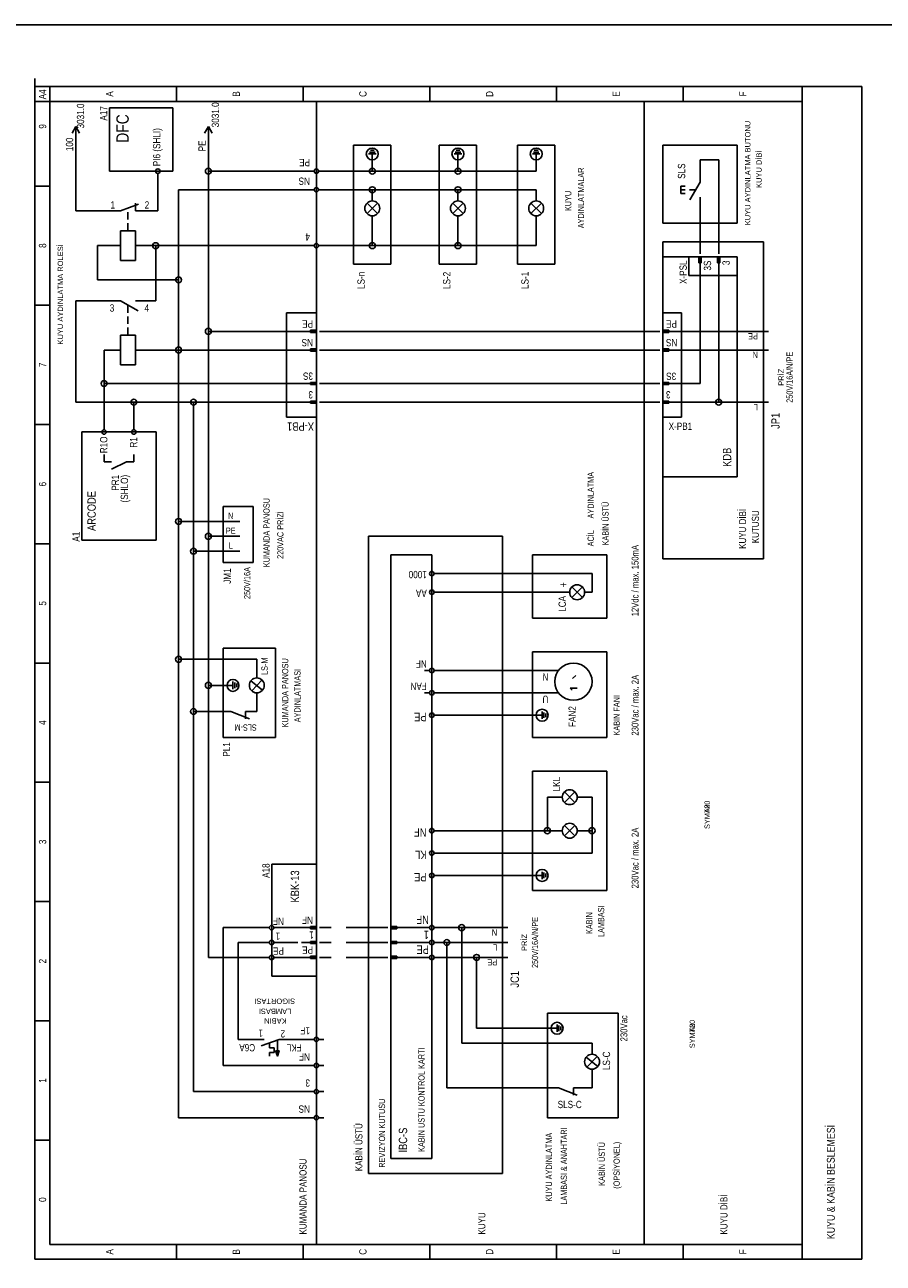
# Model space of a CAD drawing. Header units: centimetres. Extents: x 0 to 15545, y -30 to 2970.
# Tile 31 of 31: x 14129 to 14822, y 1971 to 2970. Entities that reach past the tile are written whole.
import ezdxf
from ezdxf.enums import TextEntityAlignment as Align

# ---------------------------------------------------------------- set-up
doc = ezdxf.new("R2010")
doc.units = ezdxf.units.CM
for name, color, linetype in [('ASN-CERCEVE', 7, 'CONTINUOUS'), ('ASN-ELEKTRIK', 3, 'CONTINUOUS'), ('ASN-ELEKTRIK-YAZI', 4, 'CONTINUOUS')]:
    doc.layers.add(name, color=color, linetype=linetype)
doc.styles.get("Standard").update_dxf_attribs({"font": 'arial.ttf', "width": 0.8})

msp = doc.modelspace()

# ---------------------------------------------------------------- linework, layer by layer
at = {"layer": 'ASN-CERCEVE'}
for points in [[(0, 0), (15545, 0), (15545, 2970), (0, 2970)], [(100, 0), (15520, 0), (15520, 2970), (100, 2970)]]:
    msp.add_lwpolyline(points, close=True, dxfattribs=at)
at = {"layer": 'ASN-ELEKTRIK'}
for p, q in [((14137.28, 2920.2), (14137.28, 2926.57)), ((14137.28, 1974.44), (14137.28, 2920.2)), ((14137.28, 2920.2), (14804.44, 2920.2)), ((14149.3, 1986.47), (14149.3, 2920.2)), ((14251.48, 2920.2), (14251.48, 2908.18)), ((14353.66, 2920.2), (14353.66, 2908.18)), ((14455.84, 2920.2), (14455.84, 2908.18)), ((14558.02, 2908.18), (14558.02, 2920.2)), ((14660.19, 2908.18), (14660.19, 2920.2)), ((14756.36, 1974.44), (14756.36, 2920.2)), ((14804.44, 2920.2), (14804.44, 1974.44)), ((14137.28, 2908.18), (14756.36, 2908.18)), ((14364.42, 1986.47), (14364.42, 2908.18)), ((14628.88, 1986.47), (14628.88, 2908.18)), ((14197.39, 2903.06), (14248.48, 2903.06)), ((14197.39, 2851.97), (14197.39, 2903.06)), ((14248.48, 2903.06), (14248.48, 2851.97)), ((14170.34, 2888.04), (14167.33, 2882.63)), ((14170.34, 2888.04), (14173.35, 2882.63)), ((14170.34, 2876.02), (14170.34, 2888.04)), ((14277.27, 2888.04), (14274.26, 2882.63)), ((14277.27, 2851.97), (14277.27, 2888.04)), ((14277.27, 2888.04), (14280.27, 2882.63)), ((14170.34, 2882.03), (14170.34, 2876.02)), ((14170.34, 2820.06), (14170.34, 2876.02)), ((14394.47, 2776.84), (14394.47, 2873.01)), ((14394.47, 2873.01), (14424.52, 2873.01)), ((14411.75, 2867.3), (14407.24, 2867.3)), ((14411, 2868.8), (14408, 2868.8)), ((14424.52, 2873.01), (14424.52, 2776.84)), ((14463.59, 2776.84), (14463.59, 2873.01)), ((14463.59, 2873.01), (14493.65, 2873.01)), ((14480.87, 2867.3), (14476.37, 2867.3)), ((14480.12, 2868.8), (14477.12, 2868.8)), ((14493.65, 2873.01), (14493.65, 2776.84)), ((14526.7, 2776.84), (14526.7, 2873.01)), ((14526.7, 2873.01), (14556.76, 2873.01)), ((14543.98, 2867.3), (14539.48, 2867.3)), ((14543.23, 2868.8), (14540.23, 2868.8)), ((14556.76, 2873.01), (14556.76, 2776.84)), ((14643.91, 2809.9), (14643.91, 2873.01)), ((14643.91, 2873.01), (14704.01, 2873.01)), ((14704.01, 2873.01), (14704.01, 2809.9)), ((14412.5, 2865.8), (14406.49, 2865.8)), ((14409.5, 2865.8), (14409.5, 2854.98)), ((14481.62, 2865.8), (14475.61, 2865.8)), ((14478.62, 2865.8), (14478.62, 2854.98)), ((14544.73, 2865.8), (14538.72, 2865.8)), ((14541.73, 2865.8), (14541.73, 2854.98)), ((14673.96, 2860.99), (14688.99, 2860.99)), ((14673.96, 2848.97), (14673.96, 2860.99)), ((14688.99, 2860.99), (14688.99, 2788.86)), ((14248.48, 2851.97), (14197.39, 2851.97)), ((14236.46, 2845.96), (14236.46, 2850.17)), ((14358.41, 2851.97), (14277.27, 2851.97)), ((14277.27, 2722.75), (14277.27, 2851.97)), ((14358.41, 2851.97), (14362.62, 2851.97)), ((14366.22, 2851.97), (14370.43, 2851.97)), ((14409.5, 2851.97), (14370.43, 2851.97)), ((14409.5, 2854.98), (14409.5, 2851.97)), ((14478.62, 2851.97), (14409.5, 2851.97)), ((14478.62, 2854.98), (14478.62, 2851.97)), ((14541.73, 2851.97), (14478.62, 2851.97)), ((14541.73, 2854.98), (14541.73, 2851.97)), ((14673.96, 2842.96), (14673.96, 2848.97)), ((14149.3, 2839.95), (14137.28, 2839.95)), ((14236.46, 2820.06), (14236.46, 2845.96)), ((14253.23, 2707.72), (14253.23, 2836.95)), ((14358.41, 2836.95), (14253.23, 2836.95)), ((14358.41, 2836.95), (14362.62, 2836.95)), ((14366.22, 2836.95), (14370.43, 2836.95)), ((14409.5, 2836.95), (14370.43, 2836.95)), ((14409.5, 2836.95), (14409.5, 2833.94)), ((14478.62, 2836.95), (14409.5, 2836.95)), ((14478.62, 2836.95), (14478.62, 2833.94)), ((14541.73, 2836.95), (14478.62, 2836.95)), ((14541.73, 2836.95), (14541.73, 2833.94)), ((14658.33, 2833.94), (14658.33, 2839.95)), ((14658.33, 2839.95), (14661.94, 2839.95)), ((14658.33, 2836.95), (14661.94, 2836.95)), ((14665.54, 2836.95), (14670.49, 2836.95)), ((14673.96, 2842.96), (14665.75, 2828.74)), ((14409.5, 2833.94), (14409.5, 2827.93)), ((14478.62, 2833.94), (14478.62, 2827.93)), ((14541.73, 2833.94), (14541.73, 2827.93)), ((14658.33, 2833.94), (14661.94, 2833.94)), ((14673.96, 2830.94), (14673.96, 2824.93)), ((14203.4, 2820.06), (14170.34, 2820.06)), ((14206.4, 2820.06), (14200.39, 2820.06)), ((14206.4, 2820.06), (14220.83, 2825.31)), ((14212.41, 2821.92), (14212.41, 2822.24)), ((14212.41, 2812.91), (14212.41, 2818.92)), ((14218.42, 2820.06), (14218.42, 2826.07)), ((14218.42, 2820.06), (14224.43, 2820.06)), ((14224.43, 2820.06), (14236.46, 2820.06)), ((14413.75, 2817.67), (14405.25, 2826.17)), ((14413.75, 2826.17), (14405.25, 2817.67)), ((14482.87, 2817.67), (14474.37, 2826.17)), ((14482.87, 2826.17), (14474.37, 2817.67)), ((14545.98, 2817.67), (14537.48, 2826.17)), ((14545.98, 2826.17), (14537.48, 2817.67)), ((14673.96, 2788.86), (14673.96, 2824.93)), ((14212.41, 2803.89), (14212.41, 2809.9)), ((14409.5, 2815.91), (14409.5, 2809.9)), ((14409.5, 2809.9), (14409.5, 2791.87)), ((14478.62, 2815.91), (14478.62, 2809.9)), ((14478.62, 2791.87), (14478.62, 2809.9)), ((14541.73, 2815.91), (14541.73, 2809.9)), ((14541.73, 2809.9), (14541.73, 2791.87)), ((14704.01, 2809.9), (14643.91, 2809.9)), ((14206.4, 2803.89), (14218.42, 2803.89)), ((14206.4, 2779.85), (14206.4, 2803.89)), ((14218.42, 2803.89), (14218.42, 2779.85)), ((14187.86, 2764.29), (14187.86, 2791.87)), ((14200.39, 2791.87), (14187.86, 2791.87)), ((14206.4, 2791.87), (14200.39, 2791.87)), ((14218.42, 2791.87), (14224.43, 2791.87)), ((14353.66, 2791.87), (14221.43, 2791.87)), ((14234.75, 2747.45), (14234.75, 2791.87)), ((14358.41, 2791.87), (14328.17, 2791.87)), ((14358.41, 2791.87), (14362.62, 2791.87)), ((14366.22, 2791.87), (14370.43, 2791.87)), ((14409.5, 2791.87), (14370.43, 2791.87)), ((14478.62, 2791.87), (14409.5, 2791.87)), ((14541.73, 2791.87), (14478.62, 2791.87)), ((14643.91, 2794.87), (14725.05, 2794.87)), ((14643.91, 2782.85), (14643.91, 2794.87)), ((14673.96, 2785.26), (14673.96, 2788.86)), ((14688.99, 2785.26), (14688.99, 2788.86)), ((14725.05, 2794.87), (14725.05, 2539.43)), ((14218.42, 2779.85), (14206.4, 2779.85)), ((14424.52, 2776.84), (14394.47, 2776.84)), ((14493.65, 2776.84), (14463.59, 2776.84)), ((14556.76, 2776.84), (14526.7, 2776.84)), ((14643.91, 2605.54), (14643.91, 2782.85)), ((14643.91, 2782.85), (14704.01, 2782.85)), ((14664.94, 2782.85), (14704.01, 2782.85)), ((14664.94, 2767.83), (14664.94, 2782.85)), ((14673.06, 2782.85), (14674.86, 2782.85)), ((14673.06, 2778.05), (14673.06, 2782.85)), ((14673.06, 2778.05), (14674.86, 2778.05)), ((14673.36, 2778.05), (14673.36, 2782.85)), ((14673.66, 2778.05), (14673.66, 2782.85)), ((14673.96, 2773.84), (14673.96, 2782.85)), ((14674.26, 2778.05), (14674.26, 2782.85)), ((14674.56, 2778.05), (14674.56, 2782.85)), ((14674.86, 2778.05), (14674.86, 2782.85)), ((14688.08, 2782.85), (14689.89, 2782.85)), ((14688.08, 2778.05), (14688.08, 2782.85)), ((14688.08, 2778.05), (14689.89, 2778.05)), ((14688.38, 2778.05), (14688.38, 2782.85)), ((14688.69, 2778.05), (14688.69, 2782.85)), ((14688.99, 2773.84), (14688.99, 2782.85)), ((14689.29, 2778.05), (14689.29, 2782.85)), ((14689.59, 2778.05), (14689.59, 2782.85)), ((14689.89, 2778.05), (14689.89, 2782.85)), ((14704.01, 2782.85), (14704.01, 2767.83)), ((14704.01, 2782.85), (14704.01, 2605.54)), ((14704.01, 2767.83), (14664.94, 2767.83)), ((14673.96, 2773.84), (14673.96, 2770.83)), ((14673.96, 2770.83), (14673.96, 2680.68)), ((14688.99, 2773.84), (14688.99, 2770.83)), ((14688.99, 2770.83), (14688.99, 2665.65)), ((14253.23, 2764.29), (14187.86, 2764.29)), ((14170.34, 2665.65), (14170.34, 2747.45)), ((14203.4, 2747.45), (14170.34, 2747.45)), ((14206.4, 2747.45), (14200.39, 2747.45)), ((14206.4, 2747.45), (14220.62, 2739.24)), ((14218.42, 2747.45), (14224.43, 2747.45)), ((14224.43, 2747.45), (14234.75, 2747.45)), ((14149.3, 2743.79), (14137.28, 2743.79)), ((14212.41, 2737.77), (14212.41, 2743.79)), ((14212.41, 2737.77), (14212.41, 2739.53)), ((14340.38, 2653.63), (14340.38, 2737.77)), ((14340.38, 2737.77), (14364.42, 2737.77)), ((14364.42, 2737.77), (14364.42, 2653.63)), ((14643.91, 2653.63), (14643.91, 2737.77)), ((14643.91, 2737.77), (14658.93, 2737.77)), ((14658.93, 2737.77), (14658.93, 2653.63)), ((14212.41, 2728.76), (14212.41, 2734.77)), ((14206.4, 2719.74), (14218.42, 2719.74)), ((14206.4, 2695.7), (14206.4, 2719.74)), ((14212.41, 2719.74), (14212.41, 2725.75)), ((14218.42, 2719.74), (14218.42, 2695.7)), ((14352.4, 2722.75), (14277.27, 2722.75)), ((14277.27, 2557.46), (14277.27, 2722.75)), ((14355.4, 2722.75), (14352.4, 2722.75)), ((14355.4, 2722.75), (14364.42, 2722.75)), ((14359.61, 2723.65), (14364.42, 2723.65)), ((14359.61, 2723.65), (14359.61, 2721.85)), ((14359.61, 2723.35), (14364.42, 2723.35)), ((14359.61, 2723.05), (14364.42, 2723.05)), ((14359.61, 2722.45), (14364.42, 2722.45)), ((14359.61, 2722.15), (14364.42, 2722.15)), ((14359.61, 2721.85), (14364.42, 2721.85)), ((14364.42, 2723.65), (14364.42, 2721.85)), ((14366.82, 2722.75), (14370.43, 2722.75)), ((14637.9, 2722.75), (14370.43, 2722.75)), ((14641.5, 2722.75), (14637.9, 2722.75)), ((14643.91, 2721.85), (14643.91, 2723.65)), ((14648.72, 2723.65), (14643.91, 2723.65)), ((14648.72, 2723.35), (14643.91, 2723.35)), ((14648.72, 2723.05), (14643.91, 2723.05)), ((14652.92, 2722.75), (14643.91, 2722.75)), ((14648.72, 2722.45), (14643.91, 2722.45)), ((14648.72, 2722.15), (14643.91, 2722.15)), ((14648.72, 2721.85), (14643.91, 2721.85)), ((14648.72, 2721.85), (14648.72, 2723.65)), ((14652.92, 2722.75), (14655.93, 2722.75)), ((14655.93, 2722.75), (14719.04, 2722.75)), ((14729.26, 2722.75), (14719.04, 2722.75)), ((14193.12, 2680.68), (14193.12, 2707.72)), ((14206.4, 2707.72), (14193.12, 2707.72)), ((14218.42, 2707.72), (14253.23, 2707.72)), ((14253.23, 2569.48), (14253.23, 2707.72)), ((14352.4, 2707.72), (14253.23, 2707.72)), ((14355.4, 2707.72), (14352.4, 2707.72)), ((14355.4, 2707.72), (14364.42, 2707.72)), ((14359.61, 2708.62), (14364.42, 2708.62)), ((14359.61, 2708.62), (14359.61, 2706.82)), ((14359.61, 2708.32), (14364.42, 2708.32)), ((14359.61, 2708.02), (14364.42, 2708.02)), ((14359.61, 2707.42), (14364.42, 2707.42)), ((14359.61, 2707.12), (14364.42, 2707.12)), ((14359.61, 2706.82), (14364.42, 2706.82)), ((14364.42, 2708.62), (14364.42, 2706.82)), ((14366.82, 2707.72), (14370.43, 2707.72)), ((14637.9, 2707.72), (14370.43, 2707.72)), ((14641.5, 2707.72), (14637.9, 2707.72)), ((14643.91, 2706.82), (14643.91, 2708.62)), ((14648.72, 2708.62), (14643.91, 2708.62)), ((14648.72, 2708.32), (14643.91, 2708.32)), ((14648.72, 2708.02), (14643.91, 2708.02)), ((14652.92, 2707.72), (14643.91, 2707.72)), ((14648.72, 2707.42), (14643.91, 2707.42)), ((14648.72, 2707.12), (14643.91, 2707.12)), ((14648.72, 2706.82), (14643.91, 2706.82)), ((14648.72, 2706.82), (14648.72, 2708.62)), ((14652.92, 2707.72), (14655.93, 2707.72)), ((14655.93, 2707.72), (14719.04, 2707.72)), ((14729.26, 2707.72), (14719.04, 2707.72)), ((14218.42, 2695.7), (14206.4, 2695.7)), ((14352.4, 2680.68), (14193.12, 2680.68)), ((14193.12, 2647.62), (14193.12, 2680.68)), ((14355.4, 2680.68), (14352.4, 2680.68)), ((14355.4, 2680.68), (14364.42, 2680.68)), ((14359.61, 2681.58), (14364.42, 2681.58)), ((14359.61, 2681.58), (14359.61, 2679.77)), ((14359.61, 2681.28), (14364.42, 2681.28)), ((14359.61, 2680.98), (14364.42, 2680.98)), ((14359.61, 2680.37), (14364.42, 2680.37)), ((14359.61, 2680.07), (14364.42, 2680.07)), ((14359.61, 2679.77), (14364.42, 2679.77)), ((14364.42, 2681.58), (14364.42, 2679.77)), ((14366.82, 2680.68), (14370.43, 2680.68)), ((14637.9, 2680.68), (14370.43, 2680.68)), ((14641.5, 2680.68), (14637.9, 2680.68)), ((14643.91, 2679.77), (14643.91, 2681.58)), ((14648.72, 2681.58), (14643.91, 2681.58)), ((14648.72, 2681.28), (14643.91, 2681.28)), ((14648.72, 2680.98), (14643.91, 2680.98)), ((14652.92, 2680.68), (14643.91, 2680.68)), ((14648.72, 2680.37), (14643.91, 2680.37)), ((14648.72, 2680.07), (14643.91, 2680.07)), ((14648.72, 2679.77), (14643.91, 2679.77)), ((14648.72, 2679.77), (14648.72, 2681.58)), ((14652.92, 2680.68), (14655.93, 2680.68)), ((14673.96, 2680.68), (14655.93, 2680.68)), ((14217.16, 2665.65), (14170.34, 2665.65)), ((14217.16, 2647.62), (14217.16, 2665.65)), ((14265.25, 2665.65), (14217.16, 2665.65)), ((14265.25, 2545.44), (14265.25, 2665.65)), ((14352.4, 2665.65), (14265.25, 2665.65)), ((14355.4, 2665.65), (14352.4, 2665.65)), ((14355.4, 2665.65), (14364.42, 2665.65)), ((14359.61, 2666.55), (14364.42, 2666.55)), ((14359.61, 2666.55), (14359.61, 2664.75)), ((14359.61, 2666.25), (14364.42, 2666.25)), ((14359.61, 2665.95), (14364.42, 2665.95)), ((14359.61, 2665.35), (14364.42, 2665.35)), ((14359.61, 2665.05), (14364.42, 2665.05)), ((14359.61, 2664.75), (14364.42, 2664.75)), ((14364.42, 2666.55), (14364.42, 2664.75)), ((14366.82, 2665.65), (14370.43, 2665.65)), ((14637.9, 2665.65), (14370.43, 2665.65)), ((14641.5, 2665.65), (14637.9, 2665.65)), ((14643.91, 2664.75), (14643.91, 2666.55)), ((14648.72, 2666.55), (14643.91, 2666.55)), ((14648.72, 2666.25), (14643.91, 2666.25)), ((14648.72, 2665.95), (14643.91, 2665.95)), ((14652.92, 2665.65), (14643.91, 2665.65)), ((14648.72, 2665.35), (14643.91, 2665.35)), ((14648.72, 2665.05), (14643.91, 2665.05)), ((14648.72, 2664.75), (14643.91, 2664.75)), ((14648.72, 2664.75), (14648.72, 2666.55)), ((14652.92, 2665.65), (14655.93, 2665.65)), ((14688.99, 2665.65), (14655.93, 2665.65)), ((14719.04, 2665.65), (14688.99, 2665.65)), ((14729.26, 2665.65), (14719.04, 2665.65)), ((14149.3, 2647.62), (14137.28, 2647.62)), ((14193.12, 2647.62), (14193.12, 2643.41)), ((14217.16, 2647.62), (14217.16, 2643.41)), ((14364.42, 2653.63), (14340.38, 2653.63)), ((14658.93, 2653.63), (14643.91, 2653.63)), ((14175.09, 2554.46), (14175.09, 2641.61)), ((14175.09, 2641.61), (14235.19, 2641.61)), ((14235.19, 2641.61), (14235.19, 2554.46)), ((14193.12, 2623.58), (14193.12, 2617.57)), ((14199.13, 2617.57), (14193.12, 2617.57)), ((14211.15, 2617.57), (14199.13, 2611.55)), ((14217.16, 2617.57), (14211.15, 2617.57)), ((14217.16, 2617.57), (14217.16, 2623.58)), ((14704.01, 2605.54), (14643.91, 2605.54)), ((14643.91, 2539.43), (14643.91, 2605.54)), ((14289.29, 2581.5), (14313.33, 2581.5)), ((14289.29, 2536.42), (14289.29, 2581.5)), ((14313.33, 2581.5), (14313.33, 2536.42)), ((14289.29, 2569.48), (14253.23, 2569.48)), ((14253.23, 2458.29), (14253.23, 2569.48)), ((14292.29, 2569.48), (14289.29, 2569.48)), ((14302.51, 2569.48), (14292.29, 2569.48)), ((14289.29, 2557.46), (14277.27, 2557.46)), ((14277.27, 2437.25), (14277.27, 2557.46)), ((14292.29, 2557.46), (14289.29, 2557.46)), ((14302.51, 2557.46), (14292.29, 2557.46)), ((14406.49, 2043.56), (14406.49, 2557.46)), ((14406.49, 2557.46), (14514.68, 2557.46)), ((14514.68, 2557.46), (14514.68, 2043.56)), ((14149.3, 2551.45), (14137.28, 2551.45)), ((14235.19, 2554.46), (14175.09, 2554.46)), ((14289.29, 2545.44), (14265.25, 2545.44)), ((14265.25, 2416.21), (14265.25, 2545.44)), ((14292.29, 2545.44), (14289.29, 2545.44)), ((14302.51, 2545.44), (14292.29, 2545.44)), ((14424.52, 2055.59), (14424.52, 2542.43)), ((14424.52, 2542.43), (14457.58, 2542.43)), ((14457.58, 2542.43), (14457.58, 2055.59)), ((14538.72, 2491.35), (14538.72, 2542.43)), ((14538.72, 2542.43), (14598.83, 2542.43)), ((14598.83, 2542.43), (14598.83, 2491.35)), ((14725.05, 2539.43), (14643.91, 2539.43)), ((14313.33, 2536.42), (14289.29, 2536.42)), ((14463.59, 2527.41), (14459.39, 2527.41)), ((14586.81, 2527.41), (14463.59, 2527.41)), ((14586.81, 2527.41), (14586.81, 2512.38)), ((14463.59, 2512.38), (14459.39, 2512.38)), ((14562.77, 2512.38), (14463.59, 2512.38)), ((14568.78, 2512.38), (14562.77, 2512.38)), ((14570.54, 2508.13), (14579.04, 2516.63)), ((14579.04, 2508.13), (14570.54, 2516.63)), ((14586.81, 2512.38), (14580.8, 2512.38)), ((14598.83, 2491.35), (14538.72, 2491.35)), ((14289.29, 2395.18), (14289.29, 2467.3)), ((14289.29, 2467.3), (14331.36, 2467.3)), ((14331.36, 2467.3), (14331.36, 2395.18)), ((14289.29, 2458.29), (14253.23, 2458.29)), ((14253.23, 2088.64), (14253.23, 2458.29)), ((14289.53, 2458.29), (14289.29, 2458.29)), ((14304.32, 2458.29), (14289.29, 2458.29)), ((14304.32, 2458.29), (14316.34, 2458.29)), ((14316.34, 2449.27), (14316.34, 2458.29)), ((14538.72, 2395.18), (14538.72, 2464.3)), ((14538.72, 2464.3), (14598.83, 2464.3)), ((14598.83, 2464.3), (14598.83, 2395.18)), ((14149.3, 2455.28), (14137.28, 2455.28)), ((14316.34, 2449.27), (14316.34, 2443.26)), ((14455.78, 2449.27), (14451.57, 2449.27)), ((14463.59, 2449.27), (14459.39, 2449.27)), ((14547.74, 2449.27), (14463.59, 2449.27)), ((14559.64, 2449.27), (14547.74, 2449.27)), ((14289.29, 2437.25), (14277.27, 2437.25)), ((14277.27, 2217.87), (14277.27, 2437.25)), ((14289.53, 2437.25), (14289.29, 2437.25)), ((14297.1, 2437.25), (14289.29, 2437.25)), ((14297.1, 2434.25), (14297.1, 2440.26)), ((14298.61, 2435), (14298.61, 2439.51)), ((14300.11, 2435.75), (14300.11, 2438.75)), ((14320.9, 2433.4), (14311.53, 2440.86)), ((14320.42, 2441.58), (14312.25, 2432.92)), ((14571.1, 2442.82), (14573.62, 2445.34)), ((14316.34, 2425.23), (14316.34, 2431.24)), ((14455.78, 2431.24), (14451.57, 2431.24)), ((14463.59, 2431.24), (14459.39, 2431.24)), ((14463.59, 2431.24), (14547.74, 2431.24)), ((14559.64, 2431.24), (14547.74, 2431.24)), ((14570.7, 2433.4), (14569.02, 2435.09)), ((14569.02, 2435.09), (14574.91, 2435.09)), ((14316.34, 2425.23), (14316.34, 2416.21)), ((14289.29, 2416.21), (14265.25, 2416.21)), ((14265.25, 2109.68), (14265.25, 2416.21)), ((14295.3, 2416.21), (14289.29, 2416.21)), ((14289.53, 2416.21), (14289.29, 2416.21)), ((14295.3, 2416.21), (14310.33, 2410.2)), ((14307.32, 2416.21), (14307.32, 2410.2)), ((14307.32, 2416.21), (14310.33, 2416.21)), ((14310.33, 2416.21), (14316.34, 2416.21)), ((14463.59, 2413.21), (14459.39, 2413.21)), ((14463.59, 2413.21), (14535.72, 2413.21)), ((14546.54, 2413.21), (14535.72, 2413.21)), ((14546.54, 2410.2), (14546.54, 2416.21)), ((14548.04, 2410.96), (14548.04, 2415.46)), ((14549.54, 2411.71), (14549.54, 2414.71)), ((14331.36, 2395.18), (14289.29, 2395.18)), ((14598.83, 2395.18), (14538.72, 2395.18)), ((14538.72, 2271.96), (14538.72, 2368.13)), ((14538.72, 2368.13), (14598.83, 2368.13)), ((14598.83, 2368.13), (14598.83, 2271.96)), ((14149.3, 2359.11), (14137.28, 2359.11)), ((14556.76, 2347.09), (14550.74, 2347.09)), ((14550.74, 2347.09), (14550.74, 2320.05)), ((14562.77, 2347.09), (14556.76, 2347.09)), ((14564.53, 2342.84), (14573.03, 2351.34)), ((14573.03, 2342.84), (14564.53, 2351.34)), ((14580.8, 2347.09), (14574.79, 2347.09)), ((14580.8, 2347.09), (14586.81, 2347.09)), ((14586.81, 2320.05), (14586.81, 2347.09)), ((14463.59, 2320.05), (14459.39, 2320.05)), ((14550.74, 2320.05), (14463.59, 2320.05)), ((14556.76, 2320.05), (14550.74, 2320.05)), ((14562.77, 2320.05), (14556.76, 2320.05)), ((14564.53, 2315.8), (14573.03, 2324.3)), ((14573.03, 2315.8), (14564.53, 2324.3)), ((14580.8, 2320.05), (14574.79, 2320.05)), ((14586.81, 2320.05), (14580.8, 2320.05)), ((14586.81, 2302.02), (14586.81, 2320.05)), ((14463.59, 2302.02), (14459.39, 2302.02)), ((14586.81, 2302.02), (14463.59, 2302.02)), ((14328.36, 2202.84), (14328.36, 2293)), ((14328.36, 2293), (14364.42, 2293)), ((14364.42, 2293), (14364.42, 2202.84)), ((14463.59, 2283.98), (14459.39, 2283.98)), ((14463.59, 2283.98), (14535.72, 2283.98)), ((14546.54, 2283.98), (14535.72, 2283.98)), ((14546.54, 2280.98), (14546.54, 2286.99)), ((14548.04, 2281.73), (14548.04, 2286.24)), ((14549.54, 2282.48), (14549.54, 2285.49)), ((14598.83, 2271.96), (14538.72, 2271.96)), ((14149.3, 2262.95), (14137.28, 2262.95)), ((14322.35, 2241.91), (14289.29, 2241.91)), ((14289.29, 2130.72), (14289.29, 2241.91)), ((14322.35, 2241.91), (14326.55, 2241.91)), ((14330.16, 2241.91), (14334.37, 2241.91)), ((14334.37, 2241.91), (14352.4, 2241.91)), ((14355.4, 2241.91), (14352.4, 2241.91)), ((14355.4, 2241.91), (14364.42, 2241.91)), ((14359.61, 2242.81), (14364.42, 2242.81)), ((14359.61, 2242.81), (14359.61, 2241.01)), ((14359.61, 2242.51), (14364.42, 2242.51)), ((14359.61, 2242.21), (14364.42, 2242.21)), ((14359.61, 2241.61), (14364.42, 2241.61)), ((14359.61, 2241.31), (14364.42, 2241.31)), ((14359.61, 2241.01), (14364.42, 2241.01)), ((14364.42, 2242.81), (14364.42, 2241.01)), ((14366.82, 2241.91), (14370.43, 2241.91)), ((14376.44, 2241.91), (14370.43, 2241.91)), ((14388.46, 2241.91), (14394.47, 2241.91)), ((14394.47, 2241.91), (14391.47, 2241.91)), ((14418.51, 2241.91), (14394.47, 2241.91)), ((14422.12, 2241.91), (14418.51, 2241.91)), ((14424.52, 2241.01), (14424.52, 2242.81)), ((14429.33, 2242.81), (14424.52, 2242.81)), ((14429.33, 2242.51), (14424.52, 2242.51)), ((14429.33, 2242.21), (14424.52, 2242.21)), ((14433.54, 2241.91), (14424.52, 2241.91)), ((14429.33, 2241.61), (14424.52, 2241.61)), ((14429.33, 2241.31), (14424.52, 2241.31)), ((14429.33, 2241.01), (14424.52, 2241.01)), ((14429.33, 2241.01), (14429.33, 2242.81)), ((14433.54, 2241.91), (14436.55, 2241.91)), ((14436.55, 2241.91), (14451.57, 2241.91)), ((14451.57, 2241.91), (14455.78, 2241.91)), ((14459.39, 2241.91), (14463.59, 2241.91)), ((14481.62, 2241.91), (14463.59, 2241.91)), ((14481.62, 2148.75), (14481.62, 2241.91)), ((14508.67, 2241.91), (14481.62, 2241.91)), ((14518.89, 2241.91), (14508.67, 2241.91)), ((14322.35, 2229.89), (14301.31, 2229.89)), ((14301.31, 2151.75), (14301.31, 2229.89)), ((14322.35, 2229.89), (14326.55, 2229.89)), ((14330.16, 2229.89), (14334.37, 2229.89)), ((14334.37, 2229.89), (14349.39, 2229.89)), ((14355.4, 2229.89), (14352.4, 2229.89)), ((14355.4, 2229.89), (14364.42, 2229.89)), ((14359.61, 2230.79), (14364.42, 2230.79)), ((14359.61, 2230.79), (14359.61, 2228.99)), ((14359.61, 2230.49), (14364.42, 2230.49)), ((14359.61, 2230.19), (14364.42, 2230.19)), ((14359.61, 2229.59), (14364.42, 2229.59)), ((14359.61, 2229.29), (14364.42, 2229.29)), ((14359.61, 2228.99), (14364.42, 2228.99)), ((14364.42, 2230.79), (14364.42, 2228.99)), ((14366.82, 2229.89), (14370.43, 2229.89)), ((14376.44, 2229.89), (14370.43, 2229.89)), ((14388.46, 2229.89), (14394.47, 2229.89)), ((14394.47, 2229.89), (14391.47, 2229.89)), ((14418.51, 2229.89), (14394.47, 2229.89)), ((14422.12, 2229.89), (14418.51, 2229.89)), ((14424.52, 2228.99), (14424.52, 2230.79)), ((14429.33, 2230.79), (14424.52, 2230.79)), ((14429.33, 2230.49), (14424.52, 2230.49)), ((14429.33, 2230.19), (14424.52, 2230.19)), ((14433.54, 2229.89), (14424.52, 2229.89)), ((14429.33, 2229.59), (14424.52, 2229.59)), ((14429.33, 2229.29), (14424.52, 2229.29)), ((14429.33, 2228.99), (14424.52, 2228.99)), ((14429.33, 2228.99), (14429.33, 2230.79)), ((14433.54, 2229.89), (14436.55, 2229.89)), ((14436.55, 2229.89), (14451.57, 2229.89)), ((14451.57, 2229.89), (14455.78, 2229.89)), ((14459.39, 2229.89), (14463.59, 2229.89)), ((14469.6, 2229.89), (14463.59, 2229.89)), ((14469.6, 2112.69), (14469.6, 2229.89)), ((14508.67, 2229.89), (14469.6, 2229.89)), ((14518.89, 2229.89), (14508.67, 2229.89)), ((14322.35, 2217.87), (14277.27, 2217.87)), ((14322.35, 2217.87), (14326.55, 2217.87)), ((14330.16, 2217.87), (14334.37, 2217.87)), ((14334.37, 2217.87), (14352.4, 2217.87)), ((14355.4, 2217.87), (14352.4, 2217.87)), ((14355.4, 2217.87), (14364.42, 2217.87)), ((14359.61, 2218.77), (14364.42, 2218.77)), ((14359.61, 2218.77), (14359.61, 2216.97)), ((14359.61, 2218.47), (14364.42, 2218.47)), ((14359.61, 2218.17), (14364.42, 2218.17)), ((14359.61, 2217.57), (14364.42, 2217.57)), ((14359.61, 2217.27), (14364.42, 2217.27)), ((14364.42, 2218.77), (14364.42, 2216.97)), ((14366.82, 2217.87), (14370.43, 2217.87)), ((14376.44, 2217.87), (14370.43, 2217.87)), ((14388.46, 2217.87), (14394.47, 2217.87)), ((14394.47, 2217.87), (14391.47, 2217.87)), ((14418.51, 2217.87), (14394.47, 2217.87)), ((14422.12, 2217.87), (14418.51, 2217.87)), ((14424.52, 2216.97), (14424.52, 2218.77)), ((14429.33, 2218.77), (14424.52, 2218.77)), ((14429.33, 2218.47), (14424.52, 2218.47)), ((14429.33, 2218.17), (14424.52, 2218.17)), ((14433.54, 2217.87), (14424.52, 2217.87)), ((14429.33, 2217.57), (14424.52, 2217.57)), ((14429.33, 2217.27), (14424.52, 2217.27)), ((14429.33, 2216.97), (14429.33, 2218.77)), ((14433.54, 2217.87), (14436.55, 2217.87)), ((14436.55, 2217.87), (14451.57, 2217.87)), ((14451.57, 2217.87), (14455.78, 2217.87)), ((14459.39, 2217.87), (14463.59, 2217.87)), ((14493.65, 2217.87), (14463.59, 2217.87)), ((14493.65, 2160.77), (14493.65, 2217.87)), ((14508.67, 2217.87), (14493.65, 2217.87)), ((14518.89, 2217.87), (14508.67, 2217.87)), ((14359.61, 2216.97), (14364.42, 2216.97)), ((14429.33, 2216.97), (14424.52, 2216.97)), ((14364.42, 2202.84), (14328.36, 2202.84)), ((14550.74, 2088.64), (14550.74, 2172.79)), ((14550.74, 2172.79), (14607.84, 2172.79)), ((14607.84, 2172.79), (14607.84, 2088.64)), ((14149.3, 2166.78), (14137.28, 2166.78)), ((14550.74, 2160.77), (14493.65, 2160.77)), ((14558.56, 2160.77), (14550.74, 2160.77)), ((14550.99, 2160.77), (14550.74, 2160.77)), ((14558.56, 2157.76), (14558.56, 2163.77)), ((14560.06, 2158.52), (14560.06, 2163.02)), ((14561.56, 2159.27), (14561.56, 2162.27)), ((14316.34, 2151.75), (14301.31, 2151.75)), ((14322.35, 2151.75), (14316.34, 2151.75)), ((14334.37, 2151.75), (14319.94, 2146.5)), ((14326.67, 2144.9), (14326.67, 2148.89)), ((14332.93, 2151.03), (14332.93, 2138.29)), ((14334.37, 2151.75), (14340.38, 2151.75)), ((14358.41, 2151.75), (14340.38, 2151.75)), ((14358.41, 2151.75), (14362.62, 2151.75)), ((14361.41, 2151.75), (14358.41, 2151.75)), ((14366.22, 2151.75), (14370.43, 2151.75)), ((14550.74, 2148.75), (14481.62, 2148.75)), ((14550.99, 2148.75), (14550.74, 2148.75)), ((14580.8, 2148.75), (14550.74, 2148.75)), ((14580.8, 2148.75), (14586.81, 2148.75)), ((14586.81, 2145.74), (14586.81, 2148.75)), ((14330.28, 2144.9), (14326.67, 2144.9)), ((14326.67, 2141.3), (14330.28, 2141.3)), ((14326.67, 2138.29), (14326.67, 2141.3)), ((14330.28, 2141.3), (14330.28, 2144.9)), ((14332.93, 2138.29), (14331.48, 2142.62)), ((14331.48, 2142.62), (14334.37, 2142.62)), ((14332.93, 2138.29), (14334.37, 2142.62)), ((14591.38, 2129.88), (14582, 2137.33)), ((14590.89, 2138.05), (14582.72, 2129.39)), ((14586.81, 2145.74), (14586.81, 2139.73)), ((14358.41, 2130.72), (14289.29, 2130.72)), ((14358.41, 2130.72), (14362.62, 2130.72)), ((14366.22, 2130.72), (14370.43, 2130.72)), ((14586.81, 2121.7), (14586.81, 2127.71)), ((14586.81, 2121.7), (14586.81, 2112.69)), ((14358.41, 2109.68), (14265.25, 2109.68)), ((14358.41, 2109.68), (14362.62, 2109.68)), ((14361.41, 2109.68), (14358.41, 2109.68)), ((14366.22, 2109.68), (14370.43, 2109.68)), ((14550.74, 2112.69), (14469.6, 2112.69)), ((14559.76, 2112.69), (14550.74, 2112.69)), ((14550.99, 2112.69), (14550.74, 2112.69)), ((14559.76, 2112.69), (14574.79, 2106.67)), ((14571.78, 2112.69), (14571.78, 2106.67)), ((14571.78, 2112.69), (14574.79, 2112.69)), ((14574.79, 2112.69), (14586.81, 2112.69)), ((14358.41, 2088.64), (14253.23, 2088.64)), ((14358.41, 2088.64), (14362.62, 2088.64)), ((14366.22, 2088.64), (14370.43, 2088.64)), ((14607.84, 2088.64), (14550.74, 2088.64)), ((14149.3, 2070.61), (14137.28, 2070.61)), ((14457.58, 2055.59), (14424.52, 2055.59)), ((14514.68, 2043.56), (14406.49, 2043.56)), ((14149.3, 1986.47), (14756.36, 1986.47)), ((14251.48, 1986.47), (14251.48, 1974.44)), ((14353.66, 1986.47), (14353.66, 1974.44)), ((14455.84, 1986.47), (14455.84, 1974.44)), ((14558.02, 1974.44), (14558.02, 1986.47)), ((14660.19, 1974.44), (14660.19, 1986.47)), ((14756.36, 1974.44), (14756.36, 1986.47)), ((14804.44, 1974.44), (14137.28, 1974.44)), ((14774.39, 1974.44), (14804.44, 1974.44))]:
    msp.add_line(p, q, dxfattribs=at)
msp.add_lwpolyline([(14331.48, 2142.62), (14334.37, 2142.62), (14332.93, 2138.29), (14331.48, 2142.62)], dxfattribs=at)
for centre, radius in [((14409.5, 2865.8), 4.81), ((14478.62, 2865.8), 4.81), ((14541.73, 2865.8), 4.81), ((14236.46, 2851.97), 1.8), ((14277.27, 2851.97), 2.4), ((14364.42, 2851.97), 1.8), ((14409.5, 2851.97), 2.4), ((14478.62, 2851.97), 2.4), ((14364.42, 2836.95), 1.8), ((14409.5, 2836.95), 2.4), ((14478.62, 2836.95), 2.4), ((14409.5, 2821.92), 6.01), ((14478.62, 2821.92), 6.01), ((14541.73, 2821.92), 6.01), ((14234.75, 2791.87), 2.4), ((14364.42, 2791.87), 1.8), ((14409.5, 2791.87), 2.4), ((14478.62, 2791.87), 2.4), ((14253.23, 2764.29), 2.4), ((14277.27, 2722.75), 2.4), ((14253.23, 2707.72), 2.4), ((14193.12, 2680.68), 2.4), ((14217.16, 2665.65), 2.4), ((14265.25, 2665.65), 2.4), ((14688.99, 2665.65), 2.4), ((14193.12, 2641.61), 1.8), ((14217.16, 2641.61), 1.8), ((14253.23, 2569.48), 2.4), ((14277.27, 2557.46), 2.4), ((14265.25, 2545.44), 2.4), ((14457.58, 2527.41), 1.8), ((14574.79, 2512.38), 6.01), ((14457.58, 2512.38), 1.8), ((14253.23, 2458.29), 2.4), ((14457.58, 2449.27), 1.8), ((14571.78, 2440.26), 15.03), ((14277.27, 2437.25), 2.4), ((14297.1, 2437.25), 4.81), ((14316.34, 2437.25), 6.01), ((14457.58, 2431.24), 1.8), ((14265.25, 2416.21), 2.4), ((14546.54, 2413.21), 4.81), ((14457.58, 2413.21), 1.8), ((14568.78, 2347.09), 6.01), ((14457.58, 2320.05), 1.8), ((14550.74, 2320.05), 2.4), ((14568.78, 2320.05), 6.01), ((14586.81, 2320.05), 2.4), ((14457.58, 2302.02), 1.8), ((14546.54, 2283.98), 4.81), ((14457.58, 2283.98), 1.8), ((14328.36, 2241.91), 1.8), ((14457.58, 2241.91), 1.8), ((14481.62, 2241.91), 2.4), ((14328.36, 2229.89), 1.8), ((14457.58, 2229.89), 1.8), ((14469.6, 2229.89), 2.4), ((14328.36, 2217.87), 1.8), ((14457.58, 2217.87), 1.8), ((14493.65, 2217.87), 2.4), ((14558.56, 2160.77), 4.81), ((14364.42, 2151.75), 1.8), ((14586.81, 2133.72), 6.01), ((14364.42, 2130.72), 1.8), ((14364.42, 2109.68), 1.8), ((14364.42, 2088.64), 1.8)]:
    msp.add_circle(centre, radius, dxfattribs=at)

# ---------------------------------------------------------------- texts
at = {"layer": 'ASN-ELEKTRIK-YAZI', "width": 0.8}
for s, height, rotation, p in [('A4', 5.89, 90, (14146.42, 2909.86)), ('3031.0', 5.89, 90, (14285.86, 2887.28)), ('3031.0', 5.89, 90, (14177.04, 2886.36)), ('PI6 (SHLI)', 5.89, 90, (14238.5, 2855.94)), ('KUYU AYDINLATMA BUTONU', 4.3275, 90, (14714.59, 2808.34)), ('KUYU DİBİ', 4.328, 90, (14723.61, 2838.39)), ('PE', 5.89, 180, (14359.25, 2861.83)), ('SLS', 5.89, 90, (14661.94, 2845.72)), ('NS', 5.89, 180, (14359.25, 2846.8)), ('4', 5.89, 180, (14359.25, 2801.73)), ('KUYU AYDINLATMA ROLESİ', 4.3275, 90, (14160, 2712.12)), ('4', 5.89, 360, (14225.76, 2738.67)), ('PE', 5.89, 180, (14361.66, 2731.64)), ('NS', 5.89, 180, (14361.66, 2716.62)), ('PE', 5.049, 180, (14720.6, 2721.31)), ('N', 5.05, 180, (14720.6, 2706.28)), ('3S', 5.89, 180, (14361.66, 2689.57)), ('3', 5.89, 180, (14361.66, 2674.54)), ('L', 5.05, 180, (14720.6, 2664.21)), ('X-PB1', 6.732, 180, (14362.5, 2649.3)), ('KDB', 6.732, 90, (14699.08, 2613.48)), ('AYDINLATMA', 5.049, 90, (14588.23, 2571.86)), ('ARCODE', 6.732, 90, (14186.39, 2561.79)), ('KABİN ÜSTÜ', 5.049, 90, (14600.15, 2550.13)), ('KUYU DİBİ', 5.77, 90, (14711.1, 2547.36)), ('KUTUSU', 5.77, 90, (14721.49, 2551.91)), ('A1', 5.89, 90, (14173.41, 2553.13)), ('ACİL', 5.049, 90, (14588.23, 2549.36)), ('12Vdc / max. 150mA', 5.5537, 90, (14624.29, 2492.93)), ('1000', 5.89, 180, (14453.5, 2529.57)), ('AA', 5.89, 180, (14453.5, 2514.55)), ('LS-M', 5.049, 90, (14325.11, 2445.69)), ('NF', 5.89, 180, (14453.5, 2457.45)), ('N', 5.89, 180, (14551.59, 2446.99)), ('FAN', 5.89, 180, (14453.5, 2439.41)), ('230Vac / max. 2A', 5.5537, 90, (14624.29, 2396.76)), ('U', 5.89, 180, (14551.59, 2428.96)), ('KABIN FANI', 5.049, 90, (14609.17, 2396.86)), ('PE', 6.732, 180, (14453.25, 2415.13)), ('LKL', 5.89, 90, (14561.08, 2351.78)), ('SYMT80', 4.207, 90, (14681.77, 2321.46)), ('SYMA2', 4.207, 90, (14681.77, 2321.46)), ('NF', 6.732, 180, (14453.25, 2321.97)), ('230Vac / max. 2A', 5.5537, 90, (14624.29, 2273.55)), ('KL', 6.732, 180, (14453.25, 2303.94)), ('PE', 6.732, 180, (14453.25, 2285.91)), ('NF', 5.89, 180, (14338.21, 2249.96)), ('NF', 5.89, 180, (14361.66, 2250.81)), ('NF', 6.732, 180, (14455.18, 2251.53)), ('1', 5.89, 180, (14335.21, 2237.94)), ('1', 5.89, 180, (14362.26, 2238.79)), ('1', 6.73, 180, (14455.18, 2239.51)), ('N', 5.05, 180, (14510.23, 2240.47)), ('PE', 6.732, 180, (14455.18, 2227.49)), ('L', 5.05, 180, (14510.23, 2228.45)), ('PE', 5.89, 180, (14338.21, 2225.92)), ('PE', 5.89, 180, (14361.66, 2226.76)), ('PE', 5.049, 180, (14510.23, 2216.43)), ('1', 5.89, 180, (14321.39, 2159.69)), ('1F', 5.89, 180, (14359.25, 2161.61)), ('SYMT80', 4.207, 90, (14669.75, 2144.69)), ('SYMA2', 4.207, 90, (14669.75, 2144.69)), ('C6A', 5.89, 180, (14315.01, 2148.03)), ('NF', 5.89, 180, (14359.25, 2140.57)), ('KABIN USTU KONTROL KARTI', 5.0488, 90, (14451.69, 2061.06)), ('3', 5.89, 180, (14359.25, 2119.54)), ('NS', 5.89, 180, (14359.25, 2098.5)), ('REVIZYON KUTUSU', 5.0488, 90, (14419.84, 2048.25)), ('KABİN ÜSTÜ', 5.77, 90, (14401.56, 2045.49)), ('IBC-S', 6.732, 90, (14437.63, 2060.51)), ('KUYU & KABİN BESLEMESİ', 6.3687, 90, (14782.63, 1990.67)), ('KUMANDA PANOSU', 5.7701, 90, (14356.49, 1994.4)), ('KUYU DİBİ', 5.77, 90, (14696.08, 1994.4)), ('KUYU', 5.77, 90, (14500.74, 1994.4))]:
    msp.add_text(s, height=height, rotation=rotation, dxfattribs=at).set_placement(p)
for s, height, rotation, p in [('A', 5.89, 90, (14200.51, 2914.19)), ('B', 5.89, 90, (14302.69, 2914.19)), ('C', 5.89, 90, (14404.87, 2914.19)), ('D', 5.89, 90, (14507.05, 2914.19)), ('E', 5.89, 90, (14609.22, 2914.19)), ('F', 5.89, 90, (14711.4, 2914.19)), ('9', 5.89, 90, (14146.42, 2888.04)), ('AYDINLATMALAR', 5.0488, 90, (14580.4, 2830.38)), ('KUYU', 5.049, 90, (14570.1, 2827.93)), ('8', 5.89, 90, (14146.42, 2791.87)), ('7', 5.89, 90, (14146.42, 2695.7)), ('250V/16A/N/PE', 5.0488, 90, (14748.72, 2685.73)), ('PRİZ', 4.328, 90, (14741.51, 2685.73)), ('JP1', 6.732, 90, (14738.15, 2650.62)), ('6', 5.89, 90, (14146.42, 2599.53)), ('KUMANDA PANOSU', 5.0488, 90, (14326.67, 2560.47)), ('220VAC PRİZİ', 5.0488, 90, (14337.83, 2558.5)), ('N', 5.05, 360, (14295.3, 2571.53)), ('PE', 5.049, 360, (14295.3, 2559.5)), ('L', 5.05, 360, (14295.3, 2547.48)), ('+', 6.73, 90, (14566.85, 2518.39)), ('5', 5.89, 90, (14146.42, 2503.37)), ('KUMANDA PANOSU', 5.0488, 90, (14341.7, 2431.24)), ('AYDINLATMASI', 5.0488, 90, (14351.61, 2429.04)), ('4', 5.89, 90, (14146.42, 2407.2)), ('SLS-M', 5.049, 180, (14307.32, 2405.76)), ('3', 5.89, 90, (14146.42, 2311.03)), ('250V/16A/N/PE', 5.0488, 90, (14543.29, 2229.89)), ('PRİZ', 4.328, 90, (14534.28, 2229.89)), ('2', 5.89, 90, (14146.42, 2214.86)), ('SIGORTASI', 4.328, 180, (14330.8, 2184.7)), ('LAMBASI', 4.328, 180, (14331.05, 2176.58)), ('KABIN', 4.328, 180, (14331.36, 2168.82)), ('1', 5.89, 90, (14146.42, 2118.7)), ('SLS-C', 5.89, 360, (14568.78, 2096.34)), ('0', 5.89, 90, (14146.42, 2022.53)), ('A', 5.89, 90, (14200.51, 1980.45)), ('B', 5.89, 90, (14302.69, 1980.45)), ('C', 5.89, 90, (14404.87, 1980.45)), ('D', 5.89, 90, (14507.05, 1980.45)), ('E', 5.89, 90, (14609.22, 1980.45)), ('F', 5.89, 90, (14711.4, 1980.45))]:
    msp.add_text(s, height=height, rotation=rotation, dxfattribs=at).set_placement(p, align=Align.CENTER)
for s, height, rotation, p in [('A17', 5.89, 90, (14195.7, 2904.39)), ('DFC', 9.977, 90, (14213.01, 2897.81)), ('100', 5.89, 90, (14168.18, 2879.02)), ('PE', 5.89, 90, (14275.1, 2876.7)), ('X-PSL', 5.89, 90, (14663.26, 2779.97)), ('3S', 5.89, 90, (14682.86, 2779.85)), ('3', 5.89, 90, (14697.88, 2779.85)), ('LS-n', 5.89, 90, (14403.37, 2770.83)), ('LS-2', 5.89, 90, (14472.49, 2770.83)), ('LS-1', 5.89, 90, (14535.6, 2770.83)), ('3', 5.89, 360, (14201.35, 2738.67)), ('PE', 5.89, 180, (14646.49, 2731.64)), ('NS', 5.89, 180, (14646.49, 2716.62)), ('3S', 5.89, 180, (14646.67, 2689.45)), ('3', 5.89, 180, (14646.49, 2674.54)), ('R1O', 5.89, 90, (14195.77, 2638)), ('R1', 5.89, 90, (14219.81, 2637.4)), ('PR1', 5.89, 90, (14205.08, 2607.05)), ('(SHLO)', 5.89, 90, (14212.47, 2607.05)), ('JM1', 5.89, 90, (14295.42, 2531.64)), ('250V/16A', 5.049, 90, (14311.05, 2532.7)), ('LCA', 5.89, 90, (14565.65, 2509.38)), ('FAN2', 5.89, 90, (14573.7, 2420.54)), ('PL1', 5.89, 90, (14294.82, 2391.48)), ('A18', 5.89, 90, (14326.67, 2293.72)), ('KBK-13', 6.732, 90, (14350.48, 2288.07)), ('LAMBASI', 5.049, 90, (14596.63, 2259.8)), ('KABIN', 5.049, 90, (14587.08, 2254.36)), ('JC1', 6.732, 90, (14527.78, 2206.93)), ('230Vac', 5.554, 90, (14615.27, 2171.2)), ('2', 5.89, 180, (14335.57, 2159.21)), ('FKL', 5.89, 180, (14340.5, 2147.91)), ('LS-C', 5.89, 90, (14601.35, 2142.04)), ('LAMBASI & ANAHTARI', 5.0488, 90, (14566.65, 2080.8)), ('KUYU AYDINLATMA', 5.0488, 90, (14554.54, 2076.43)), ('KABİN ÜSTÜ', 5.049, 90, (14597.15, 2068.93)), ('(OPSİYONEL)', 5.0488, 90, (14609.17, 2069.18))]:
    msp.add_text(s, height=height, rotation=rotation, dxfattribs=at).set_placement(p, align=Align.RIGHT)
msp.add_text('1', height=5.89, dxfattribs=at).set_placement((14201.97, 2821.74), align=Align.RIGHT)
for s, p in [('2', (14225.86, 2821.74)), ('X-PB1', (14648.6, 2643.29))]:
    msp.add_text(s, height=5.89, dxfattribs=at).set_placement(p)

doc.saveas('drawing.dxf')
